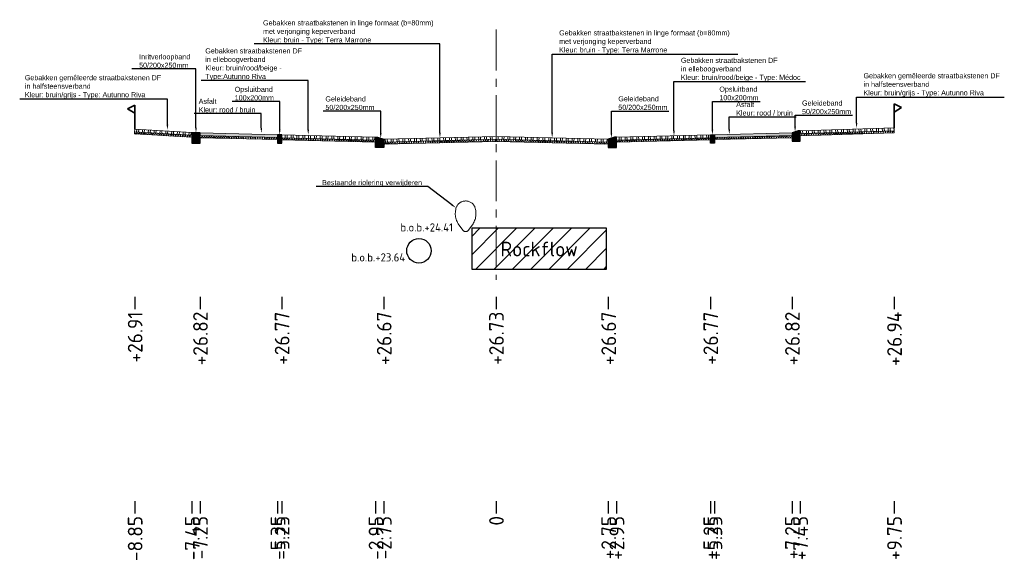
# Model space of a CAD drawing. Header units: metres. Extents: x 198530 to 198748, y 355169 to 355318.
# Tile 25 of 37: x 198684 to 198708, y 355191 to 355205. Entities that reach past the tile are written whole.
import ezdxf
from ezdxf import colors
from ezdxf.entities.mleader import LeaderData, LeaderLine
from ezdxf.math import Vec2, Vec3

# ---------------------------------------------------------------- set-up
doc = ezdxf.new("R2010")
doc.units = ezdxf.units.M
doc.linetypes.add('AM-AS', pattern=[16, 10, -2, 2, -2])
doc.linetypes.add('RI-GWA', pattern=[18.45, 6, -1.8, 1.75, -1.8, 1.75, -1.8, 1.75, -1.8])
doc.layers.get('Defpoints').update_dxf_attribs({"lineweight": 25})
for name, color, linetype, lineweight in [('B-WE-RI-GWA-BESTAANDE RIOLERING', 252, 'RI-GWA', 18), ('C3D-LABELS', 7, 'Continuous', 25), ('N-WE-AM-AS-G', 10, 'AM-AS', 18), ('N-WE-VH-VERHARDING_FUNDERING-G', 7, 'Continuous', 35), ('X-XX-AL-T25', 7, 'Continuous', 25)]:
    doc.layers.add(name, color=color, linetype=linetype, lineweight=lineweight)
for name, color, linetype in [('N-WE-AL-DETAIL-G', 7, 'Continuous'), ('N-WE-RI-DWA-NIEUWE RIOLERING', 7, 'Continuous'), ('N-WE-VH-ROCKFLOW-G', 10, 'Continuous')]:
    doc.layers.add(name, color=color, linetype=linetype)
doc.styles.add('NLCS-ISO', font='NLCS-ISO.ttf')
doc.styles.add('NLCS-ISO-M200-T25', font='NLCS-ISO.ttf', dxfattribs={"height": 0.5})
doc.styles.add('NLCS-ISO-M50-T25', font='NLCS-ISO.ttf', dxfattribs={"height": 0.125})
pattern_1 = [(60, (-3613.88653, -302.51122), (-0.0433012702, 0.025), []), (120, (-3613.88653, -302.51122), (-0.0433012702, -0.025), [])]

# ---------------------------------------------------------------- blocks, each defined once
blk = doc.blocks.new('*U12')
at = {"lineweight": 9}
h = blk.add_hatch(dxfattribs=at)
h.set_pattern_fill('ANSI32', color=252, scale=0.015, angle=47)
h.paths.add_polyline_path([(0, 0), (-2.75, -0.069), (-2.749, -0.139), (0.001, -0.07)])
h = blk.add_hatch(dxfattribs=at)
h.set_pattern_fill('AVH-ASFALT', color=252, scale=0.05, pattern_type=2)
h.set_pattern_definition(pattern_1)
h.paths.add_polyline_path([(0.001, -0.07), (-2.749, -0.139), (-2.749, -0.189), (0.001, -0.12)])
for points in [[(0.001, -0.12), (-2.749, -0.189), (-2.75, -0.069), (0, 0)], [(0.001, -0.07), (-2.749, -0.139)]]:
    blk.add_lwpolyline(points, dxfattribs=at)
at = {"layer": 'Defpoints', "color": 6, "lineweight": 9}
for points in [[(0, 0), (-2.75, -0.069), (-2.749, -0.139), (0.001, -0.07)], [(0.001, -0.07), (-2.749, -0.139), (-2.749, -0.189), (0.001, -0.12)]]:
    blk.add_lwpolyline(points, close=True, dxfattribs=at)
blk = doc.blocks.new('*U14')
at = {"lineweight": 9}
h = blk.add_hatch(dxfattribs=at)
h.set_pattern_fill('ANSI32', color=252, scale=0.015, angle=47)
h.paths.add_polyline_path([(0, 0), (-2.75, -0.069), (-2.749, -0.139), (0.001, -0.07)])
h = blk.add_hatch(dxfattribs=at)
h.set_pattern_fill('AVH-ASFALT', color=252, scale=0.05, pattern_type=2)
h.set_pattern_definition(pattern_1)
h.paths.add_polyline_path([(0.001, -0.07), (-2.749, -0.139), (-2.749, -0.189), (0.001, -0.12)])
for points in [[(0.001, -0.12), (-2.749, -0.189), (-2.75, -0.069), (0, 0)], [(0.001, -0.07), (-2.749, -0.139)]]:
    blk.add_lwpolyline(points, dxfattribs=at)
at = {"layer": 'Defpoints', "color": 6, "lineweight": 9}
for points in [[(0, 0), (-2.75, -0.069), (-2.749, -0.139), (0.001, -0.07)], [(0.001, -0.07), (-2.749, -0.139), (-2.749, -0.189), (0.001, -0.12)]]:
    blk.add_lwpolyline(points, close=True, dxfattribs=at)
blk = doc.blocks.new('Geleideband_5-20x25')
at = {"layer": 'N-WE-AL-DETAIL-G'}
h = blk.add_hatch(color=252, dxfattribs=at)
h.dxf.hatch_style = 1
h.paths.add_polyline_path([(0.2, -0.25), (0, -0.25), (0, 0), (0.05, 0), (0.2, -0.05)])
blk.add_lwpolyline([(0.2, -0.25), (0, -0.25), (0, 0), (0.05, 0), (0.2, -0.05)], close=True)
blk = doc.blocks.new('*U13')
at = {"lineweight": 9}
h = blk.add_hatch(dxfattribs=at)
h.set_pattern_fill('ANSI32', color=252, scale=0.015, angle=47)
h.paths.add_polyline_path([(0, 0), (-2.3, -0.057), (-2.299, -0.127), (0.001, -0.07)])
h = blk.add_hatch(dxfattribs=at)
h.set_pattern_fill('AVH-ASFALT', color=252, scale=0.05, pattern_type=2)
h.set_pattern_definition(pattern_1)
h.paths.add_polyline_path([(0.001, -0.07), (-2.299, -0.127), (-2.299, -0.177), (0.001, -0.12)])
for points in [[(0.001, -0.12), (-2.299, -0.177), (-2.3, -0.057), (0, 0)], [(0.001, -0.07), (-2.299, -0.127)]]:
    blk.add_lwpolyline(points, dxfattribs=at)
at = {"layer": 'Defpoints', "color": 6, "lineweight": 9}
for points in [[(0, 0), (-2.3, -0.057), (-2.299, -0.127), (0.001, -0.07)], [(0.001, -0.07), (-2.299, -0.127), (-2.299, -0.177), (0.001, -0.12)]]:
    blk.add_lwpolyline(points, close=True, dxfattribs=at)
blk = doc.blocks.new('Opsluitband_100x200')
at = {"layer": 'N-WE-AL-DETAIL-G'}
h = blk.add_hatch(color=252, dxfattribs=at)
h.dxf.hatch_style = 1
h.paths.add_polyline_path([(0.1, 0), (0, 0), (0, -0.2), (0.1, -0.2)])
blk.add_lwpolyline([(0, -0.2), (0, 0), (0.1, 0), (0.1, -0.2)], close=True)
blk = doc.blocks.new('*U103')
at = {"lineweight": 9}
h = blk.add_hatch(color=252, dxfattribs=at)
h.dxf.hatch_style = 1
h.paths.add_polyline_path([(0, 0), (-1.9, -0.048), (-1.899, -0.117), (0.001, -0.07)])
h = blk.add_hatch(dxfattribs=at)
h.set_pattern_fill('AVH-ASFALT', color=252, scale=0.05, pattern_type=2)
h.set_pattern_definition(pattern_1)
h.paths.add_polyline_path([(0.001, -0.07), (-1.899, -0.117), (-1.899, -0.167), (0.001, -0.12)])
for points in [[(0.001, -0.12), (-1.899, -0.167), (-1.9, -0.048), (0, 0)], [(0.001, -0.07), (-1.899, -0.117)]]:
    blk.add_lwpolyline(points, dxfattribs=at)
at = {"layer": 'Defpoints', "color": 6, "lineweight": 9}
for points in [[(0, 0), (-1.9, -0.048), (-1.899, -0.117), (0.001, -0.07)], [(0.001, -0.07), (-1.899, -0.117), (-1.899, -0.167), (0.001, -0.12)]]:
    blk.add_lwpolyline(points, close=True, dxfattribs=at)
blk = doc.blocks.new('*U45')
at = {"lineweight": 9}
h = blk.add_hatch(dxfattribs=at)
h.set_pattern_fill('ANSI32', color=252, scale=0.015, angle=47)
h.paths.add_polyline_path([(0, 0), (-2.3, -0.058), (-2.3, -0.127), (0.001, -0.07)])
h = blk.add_hatch(dxfattribs=at)
h.set_pattern_fill('AVH-ASFALT', color=252, scale=0.05, pattern_type=2)
h.set_pattern_definition(pattern_1)
h.paths.add_polyline_path([(0.001, -0.07), (-2.3, -0.127), (-2.3, -0.177), (0.001, -0.12)])
for points in [[(0.001, -0.12), (-2.3, -0.177), (-2.3, -0.058), (0, 0)], [(0.001, -0.07), (-2.3, -0.127)]]:
    blk.add_lwpolyline(points, dxfattribs=at)
at = {"layer": 'Defpoints', "color": 6, "lineweight": 9}
for points in [[(0, 0), (-2.3, -0.058), (-2.3, -0.127), (0.001, -0.07)], [(0.001, -0.07), (-2.3, -0.127), (-2.3, -0.177), (0.001, -0.12)]]:
    blk.add_lwpolyline(points, close=True, dxfattribs=at)
blk = doc.blocks.new('OBJ_Grens')
at = {"layer": 'N-WE-VH-VERHARDING_FUNDERING-G'}
for p, q in [((0, 0), (0, 0.586)), ((0, 0.586), (0.179, 0.496)), ((0.179, 0.496), (0, 0.386))]:
    blk.add_line(p, q, dxfattribs=at)
blk = doc.blocks.new('Inritverloopband_20x25')
at = {"layer": 'N-WE-AL-DETAIL-G'}
h = blk.add_hatch(color=252, dxfattribs=at)
h.dxf.hatch_style = 1
h.paths.add_polyline_path([(0.2, -0.25), (0, -0.25), (0, 0), (0.2, 0)])
blk.add_lwpolyline([(0.2, -0.25), (0, -0.25), (0, 0), (0.2, 0)], close=True)
blk.add_lwpolyline([(0.2, 0), (0.2, 0.01)])
blk = doc.blocks.new('*U46')
at = {"lineweight": 9}
h = blk.add_hatch(dxfattribs=at)
h.set_pattern_fill('ANSI32', color=252, scale=0.015, angle=47)
h.paths.add_polyline_path([(0, 0), (-1.402, -0.035), (-1.401, -0.105), (0.001, -0.07)])
h = blk.add_hatch(dxfattribs=at)
h.set_pattern_fill('AVH-ASFALT', color=252, scale=0.05, pattern_type=2)
h.set_pattern_definition(pattern_1)
h.paths.add_polyline_path([(0.001, -0.07), (-1.401, -0.105), (-1.401, -0.155), (0.001, -0.12)])
for points in [[(0.001, -0.12), (-1.401, -0.155), (-1.402, -0.035), (0, 0)], [(0.001, -0.07), (-1.401, -0.105)]]:
    blk.add_lwpolyline(points, dxfattribs=at)
at = {"layer": 'Defpoints', "color": 6, "lineweight": 9}
for points in [[(0, 0), (-1.402, -0.035), (-1.401, -0.105), (0.001, -0.07)], [(0.001, -0.07), (-1.401, -0.105), (-1.401, -0.155), (0.001, -0.12)]]:
    blk.add_lwpolyline(points, close=True, dxfattribs=at)

msp = doc.modelspace()

# ---------------------------------------------------------------- hatches: boundary and pattern name
at = {"layer": 'N-WE-VH-ROCKFLOW-G'}
h = msp.add_hatch(dxfattribs=at)
h.set_pattern_fill('ANSI31', color=256, scale=0.1)
h.set_pattern_definition([(45, (152.101, -90.56), (-0.22450640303, 0.22450640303), [])])
h.paths.add_polyline_path([(198695.166, 355198.482), (198698.466, 355198.482), (198698.466, 355199.482), (198695.166, 355199.482)])
h.paths.add_polyline_path([(198695.744, 355198.559), (198697.868, 355198.559), (198697.868, 355199.423), (198695.744, 355199.423)], flags=24)

# ---------------------------------------------------------------- linework, layer by layer
at = {"layer": 'B-WE-RI-GWA-BESTAANDE RIOLERING'}
msp.add_lwpolyline([(198694.951, 355199.427), (198694.851, 355199.57, -0.266628), (198694.798, 355200.02, -0.62829), (198695.244, 355200, -0.238625), (198695.181, 355199.57), (198695.081, 355199.427, -0.38881)], format="xyb", close=True, dxfattribs=at)
at = {"layer": 'C3D-LABELS', "color": 7, "linetype": 'Continuous', "lineweight": 25}
for p, q in [((198686.91, 355197.802), (198686.91, 355197.502)), ((198688.51, 355197.802), (198688.51, 355197.502)), ((198690.51, 355197.802), (198690.51, 355197.502)), ((198693.01, 355197.802), (198693.01, 355197.502)), ((198695.76, 355197.802), (198695.76, 355197.502)), ((198698.51, 355197.802), (198698.51, 355197.502)), ((198701.01, 355197.802), (198701.01, 355197.502)), ((198703.01, 355197.802), (198703.01, 355197.502)), ((198705.51, 355197.802), (198705.51, 355197.502)), ((198686.91, 355192.802), (198686.91, 355192.502)), ((198688.31, 355192.802), (198688.31, 355192.502)), ((198688.51, 355192.802), (198688.51, 355192.502)), ((198690.41, 355192.802), (198690.41, 355192.502)), ((198690.51, 355192.802), (198690.51, 355192.502)), ((198692.81, 355192.802), (198692.81, 355192.502)), ((198693.01, 355192.802), (198693.01, 355192.502)), ((198695.76, 355192.802), (198695.76, 355192.502)), ((198698.51, 355192.802), (198698.51, 355192.502)), ((198698.71, 355192.802), (198698.71, 355192.502)), ((198701.01, 355192.802), (198701.01, 355192.502)), ((198701.11, 355192.802), (198701.11, 355192.502)), ((198703.01, 355192.802), (198703.01, 355192.502)), ((198703.21, 355192.802), (198703.21, 355192.502)), ((198705.51, 355192.802), (198705.51, 355192.502))]:
    msp.add_line(p, q, dxfattribs=at)
at = {"layer": 'N-WE-AM-AS-G', "ltscale": 0.1}
msp.add_lwpolyline([(198695.76, 355204.344), (198695.76, 355198.218)], dxfattribs=at)
at = {"layer": 'N-WE-RI-DWA-NIEUWE RIOLERING'}
msp.add_circle((198693.872, 355198.931), 0.3, dxfattribs=at)
at = {"layer": 'N-WE-VH-ROCKFLOW-G'}
msp.add_lwpolyline([(198695.166, 355198.482), (198698.466, 355198.482), (198698.466, 355199.482), (198695.166, 355199.482)], close=True, dxfattribs=at)

# ---------------------------------------------------------------- block references
at = {"layer": 'N-WE-AL-DETAIL-G', "xscale": -1}
for name, p in [('OBJ_Grens', (198686.91, 355201.91)), ('Inritverloopband_20x25', (198688.51, 355201.819)), ('Geleideband_5-20x25', (198703.21, 355201.868)), ('*U103', (198688.51, 355201.819)), ('Opsluitband_100x200', (198690.51, 355201.769)), ('*U14', (198695.76, 355201.73)), ('Geleideband_5-20x25', (198698.71, 355201.711))]:
    msp.add_blockref(name, p, dxfattribs=at)
at = {"layer": 'N-WE-AL-DETAIL-G'}
for name, p in [('OBJ_Grens', (198705.51, 355201.94)), ('Geleideband_5-20x25', (198692.81, 355201.711)), ('*U12', (198695.76, 355201.73))]:
    msp.add_blockref(name, p, dxfattribs=at)
at = {"layer": 'N-WE-AL-DETAIL-G', "xscale": -1}
for name, p, rotation in [('*U46', (198686.91, 355201.91), 358.1293107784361), ('*U13', (198698.71, 355201.711), 2.868139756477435)]:
    msp.add_blockref(name, p, dxfattribs=dict(at, rotation=rotation))
at = {"layer": 'N-WE-AL-DETAIL-G'}
for name, p, rotation in [('*U13', (198692.81, 355201.711), 357.1318602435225), ('*U45', (198705.51, 355201.94), 0.3501282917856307), ('Opsluitband_100x200', (198701.01, 355201.769), 0.0002486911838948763), ('*U103', (198703.01, 355201.819), 0.0002486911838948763)]:
    msp.add_blockref(name, p, dxfattribs=dict(at, rotation=rotation))

# ---------------------------------------------------------------- texts
at = {"layer": 'B-WE-RI-GWA-BESTAANDE RIOLERING', "insert": (198693.419, 355199.603), "char_height": 0.2, "attachment_point": 1, "style": 'NLCS-ISO-M200-T25'}
msp.add_mtext_dynamic_manual_height_columns('b.o.b.+24.41', width=1.70356, gutter_width=2.5, heights=[0.543], dxfattribs=at)
at = {"layer": 'C3D-LABELS', "color": 7, "linetype": 'Continuous', "lineweight": 25, "char_height": 0.36, "attachment_point": 6, "rotation": 90, "style": 'NLCS-ISO'}
for s, insert in [('+26.91', (198686.92, 355197.441)), ('+26.82', (198688.52, 355197.441)), ('+26.77', (198690.52, 355197.441)), ('+26.67', (198693.02, 355197.441)), ('+26.73', (198695.77, 355197.441)), ('+26.67', (198698.52, 355197.441)), ('+26.77', (198701.02, 355197.441)), ('+26.82', (198703.02, 355197.441)), ('+26.94', (198705.52, 355197.441)), ('-8.85', (198686.92, 355192.44)), ('-7.45', (198688.32, 355192.44)), ('-7.25', (198688.52, 355192.44)), ('-5.35', (198690.42, 355192.44)), ('-5.25', (198690.52, 355192.44)), ('-2.95', (198692.82, 355192.44)), ('-2.75', (198693.02, 355192.44)), ('0', (198695.77, 355192.44)), ('+2.75', (198698.52, 355192.44)), ('+2.95', (198698.72, 355192.44)), ('+5.25', (198701.02, 355192.44)), ('+5.35', (198701.12, 355192.44)), ('+7.25', (198703.02, 355192.44)), ('+7.45', (198703.22, 355192.44)), ('+9.75', (198705.52, 355192.44))]:
    msp.add_mtext(s, dxfattribs=dict(at, insert=insert))
at = {"layer": 'N-WE-RI-DWA-NIEUWE RIOLERING', "insert": (198692.214, 355198.869), "char_height": 0.2, "attachment_point": 1, "style": 'NLCS-ISO-M200-T25'}
msp.add_mtext_dynamic_manual_height_columns('b.o.b.+23.64', width=1.70356, gutter_width=2.5, heights=[0.543], dxfattribs=at)
at = {"layer": 'N-WE-VH-ROCKFLOW-G', "insert": (198695.87, 355199.153), "char_height": 0.36, "attachment_point": 1, "style": 'NLCS-ISO'}
msp.add_mtext('Rockflow', dxfattribs=at)

# ---------------------------------------------------------------- leaders
at = {"layer": 'X-XX-AL-T25'}
ml = msp.add_multileader_mtext('Standard', dxfattribs=at)
ml.set_content('{\\fArial|b0|i0|c0|p34;Gebakken straatbakstenen in linge formaat (b=80mm) \\Pmet verjonging keperverband\\PKleur: bruin - Type: Terra Marrone}', color=256, style='NLCS-ISO-M50-T25')
ml.set_leader_properties(color=256, linetype='ByLayer', lineweight=-1)
ml.build(insert=Vec2(0, 0))
ml.multileader.update_dxf_attribs({"text_left_attachment_type": 5, "text_right_attachment_type": 5, "dogleg_length": 0.125, "arrow_head_size": 0.125})
ctx = ml.context
ctx.base_point, ctx.char_height, ctx.arrow_head_size, ctx.landing_gap_size, ctx.plane_origin = Vec3(198690.007, 355203.993), 0.125, 0.125, 0.045, Vec3(198694.904, 355202.043)
ctx.left_attachment, ctx.right_attachment = 5, 5
notes = []
notes.append((ctx, [(1, (1, 1, 0), (198694.385, 355203.993), (-1, 0), 0.125, [(0, [(198694.385, 355201.696)], 0, [])])]))
ctx.mtext.insert, ctx.mtext.flow_direction = Vec3(198690.052, 355204.573), 5
ml = msp.add_multileader_mtext('Standard', dxfattribs=at)
ml.set_content('{\\fArial|b0|i0|c0|p34;Gebakken straatbakstenen in linge formaat (b=80mm) \\Pmet verjonging keperverband\\PKleur: bruin - Type: Terra Marrone}', color=256, style='NLCS-ISO-M50-T25')
ml.set_leader_properties(color=256, linetype='ByLayer', lineweight=-1)
ml.build(insert=Vec2(0, 0))
ml.multileader.update_dxf_attribs({"text_left_attachment_type": 5, "text_right_attachment_type": 5, "dogleg_length": 0.125, "arrow_head_size": 0.125})
ctx = ml.context
ctx.base_point, ctx.char_height, ctx.arrow_head_size, ctx.landing_gap_size, ctx.plane_origin = Vec3(198697.26, 355203.748), 0.125, 0.125, 0.045, Vec3(198697.654, 355202.046)
ctx.left_attachment, ctx.right_attachment = 5, 5
notes.append((ctx, [(0, (1, 1, 0), (198697.135, 355203.748), (1, 0), 0.125, [(0, [(198697.135, 355201.699)], 0, [])])]))
ctx.mtext.insert, ctx.mtext.flow_direction = Vec3(198697.305, 355204.328), 5
ml = msp.add_multileader_mtext('Standard', dxfattribs=at)
ml.set_content('{\\fArial|b0|i0|c0|p34;Inritverloopband \\P50/200x250mm}', color=256, style='NLCS-ISO-M50-T25')
ml.set_leader_properties(color=256, linetype='ByLayer', lineweight=-1)
ml.build(insert=Vec2(0, 0))
ml.multileader.update_dxf_attribs({"text_left_attachment_type": 5, "text_right_attachment_type": 5, "dogleg_length": 0.125, "arrow_head_size": 0.125})
ctx = ml.context
ctx.base_point, ctx.char_height, ctx.arrow_head_size, ctx.landing_gap_size, ctx.plane_origin = Vec3(198686.972, 355203.382), 0.125, 0.125, 0.045, Vec3(198688.929, 355202.166)
ctx.left_attachment, ctx.right_attachment = 5, 5
notes.append((ctx, [(1, (1, 1, 0), (198688.41, 355203.382), (-1, 0), 0.125, [(0, [(198688.41, 355201.819)], 0, [])])]))
ctx.mtext.insert, ctx.mtext.flow_direction = Vec3(198687.017, 355203.743), 5
ml = msp.add_multileader_mtext('Standard', dxfattribs=at)
ml.set_content('{\\fArial|b0|i0|c0|p34;Gebakken straatbakstenen DF \\Pin elleboogverband\\PKleur: bruin/rood/beige - \\PType:Autunno Riva}', color=256, style='NLCS-ISO-M50-T25')
ml.set_leader_properties(color=256, linetype='ByLayer', lineweight=-1)
ml.build(insert=Vec2(0, 0))
ml.multileader.update_dxf_attribs({"text_left_attachment_type": 5, "text_right_attachment_type": 5, "dogleg_length": 0.125, "arrow_head_size": 0.125})
ctx = ml.context
ctx.base_point, ctx.char_height, ctx.arrow_head_size, ctx.landing_gap_size, ctx.plane_origin = Vec3(198688.593, 355203.096), 0.125, 0.125, 0.045, Vec3(198690.639, 355202.118)
ctx.left_attachment, ctx.right_attachment = 5, 5
notes.append((ctx, [(0, (1, 1, 0), (198691.159, 355203.096), (-1, 0), 0.125, [(0, [(198691.159, 355201.771)], 0, [])])]))
ctx.mtext.insert, ctx.mtext.flow_direction = Vec3(198688.638, 355203.887), 5
ml = msp.add_multileader_mtext('Standard', dxfattribs=at)
ml.set_content('{\\fArial|b0|i0|c0|p34;Gebakken straatbakstenen DF \\Pin elleboogverband\\PKleur: bruin/rood/beige - Type: Médoc}', color=256, style='NLCS-ISO-M50-T25')
ml.set_leader_properties(color=256, linetype='ByLayer', lineweight=-1)
ml.build(insert=Vec2(0, 0))
ml.multileader.update_dxf_attribs({"text_left_attachment_type": 5, "text_right_attachment_type": 5, "dogleg_length": 0.125, "arrow_head_size": 0.125})
ctx = ml.context
ctx.base_point, ctx.char_height, ctx.arrow_head_size, ctx.landing_gap_size, ctx.plane_origin = Vec3(198700.243, 355203.072), 0.125, 0.125, 0.045, Vec3(198699.598, 355202.093)
ctx.left_attachment, ctx.right_attachment = 5, 5
notes.append((ctx, [(1, (1, 1, 0), (198700.118, 355203.072), (1, 0), 0.125, [(0, [(198700.118, 355201.745)], 0, [])])]))
ctx.mtext.insert, ctx.mtext.flow_direction = Vec3(198700.288, 355203.655), 5
ml = msp.add_multileader_mtext('Standard', dxfattribs=at)
ml.set_content('{\\fArial|b0|i0|c0|p34;Gebakken gemêleerde straatbakstenen DF \\Pin halfsteensverband\\PKleur: bruin/grijs - Type: Autunno Riva}', color=256, style='NLCS-ISO-M50-T25')
ml.set_leader_properties(color=256, linetype='ByLayer', lineweight=-1)
ml.build(insert=Vec2(0, 0))
ml.multileader.update_dxf_attribs({"text_left_attachment_type": 5, "text_right_attachment_type": 5, "dogleg_length": 0.125, "arrow_head_size": 0.125})
ctx = ml.context
ctx.base_point, ctx.char_height, ctx.arrow_head_size, ctx.landing_gap_size, ctx.plane_origin = Vec3(198704.716, 355202.693), 0.125, 0.125, 0.045, Vec3(198703.034, 355202.226)
ctx.left_attachment, ctx.right_attachment = 5, 5
notes.append((ctx, [(0, (1, 1, 0), (198704.591, 355202.693), (1, 0), 0.125, [(0, [(198704.591, 355201.937)], 0, [])])]))
ctx.mtext.insert, ctx.mtext.flow_direction = Vec3(198704.761, 355203.278), 5
ml = msp.add_multileader_mtext('Standard', dxfattribs=at)
ml.set_content('{\\fArial|b0|i0|c0|p34;Gebakken gemêleerde straatbakstenen DF \\Pin halfsteensverband\\PKleur: bruin/grijs - Type: Autunno Riva}', color=256, style='NLCS-ISO-M50-T25')
ml.set_leader_properties(color=256, linetype='ByLayer', lineweight=-1)
ml.build(insert=Vec2(0, 0))
ml.multileader.update_dxf_attribs({"text_left_attachment_type": 5, "text_right_attachment_type": 5, "dogleg_length": 0.125, "arrow_head_size": 0.125})
ctx = ml.context
ctx.base_point, ctx.char_height, ctx.arrow_head_size, ctx.landing_gap_size, ctx.plane_origin = Vec3(198684.173, 355202.646), 0.125, 0.125, 0.045, Vec3(198686.153, 355202.18)
ctx.left_attachment, ctx.right_attachment = 5, 5
notes.append((ctx, [(1, (1, 1, 0), (198687.71, 355202.646), (-1, 0), 0.125, [(0, [(198687.71, 355201.89)], 0, [])])]))
ctx.mtext.insert, ctx.mtext.flow_direction = Vec3(198684.218, 355203.231), 5
ml = msp.add_multileader_mtext('Standard', dxfattribs=at)
ml.set_content('{\\fArial|b0|i0|c0|p34;Opsluitband\\P100x200mm}', color=256, style='NLCS-ISO-M50-T25')
ml.set_leader_properties(color=256, linetype='ByLayer', lineweight=-1)
ml.build(insert=Vec2(0, 0))
ml.multileader.update_dxf_attribs({"text_left_attachment_type": 5, "text_right_attachment_type": 5, "dogleg_length": 0.125, "arrow_head_size": 0.125})
ctx = ml.context
ctx.base_point, ctx.char_height, ctx.arrow_head_size, ctx.landing_gap_size, ctx.plane_origin = Vec3(198689.314, 355202.585), 0.125, 0.125, 0.045, Vec3(198690.979, 355202.116)
ctx.left_attachment, ctx.right_attachment = 5, 5
notes.append((ctx, [(1, (1, 1, 0), (198690.46, 355202.585), (-1, 0), 0.125, [(0, [(198690.46, 355201.769)], 0, [])])]))
ctx.mtext.insert, ctx.mtext.flow_direction = Vec3(198689.359, 355202.946), 5
ml = msp.add_multileader_mtext('Standard', dxfattribs=at)
ml.set_content('{\\fArial|b0|i0|c0|p34;Opsluitband\\P100x200mm}', color=256, style='NLCS-ISO-M50-T25')
ml.set_leader_properties(color=256, linetype='ByLayer', lineweight=-1)
ml.build(insert=Vec2(0, 0))
ml.multileader.update_dxf_attribs({"text_left_attachment_type": 5, "text_right_attachment_type": 5, "dogleg_length": 0.125, "arrow_head_size": 0.125})
ctx = ml.context
ctx.base_point, ctx.char_height, ctx.arrow_head_size, ctx.landing_gap_size, ctx.plane_origin = Vec3(198701.185, 355202.589), 0.125, 0.125, 0.045, Vec3(198701.579, 355202.116)
ctx.left_attachment, ctx.right_attachment = 5, 5
notes.append((ctx, [(0, (1, 1, 0), (198701.06, 355202.589), (1, 0), 0.125, [(0, [(198701.06, 355201.769)], 0, [])])]))
ctx.mtext.insert, ctx.mtext.flow_direction = Vec3(198701.23, 355202.95), 5
ml = msp.add_multileader_mtext('Standard', dxfattribs=at)
ml.set_content('{\\fArial|b0|i0|c0|p34;Asfalt\\PKleur: rood / bruin}', color=256, style='NLCS-ISO-M50-T25')
ml.set_leader_properties(color=256, linetype='ByLayer', lineweight=-1)
ml.build(insert=Vec2(0, 0))
ml.multileader.update_dxf_attribs({"text_left_attachment_type": 5, "text_right_attachment_type": 5, "dogleg_length": 0.125, "arrow_head_size": 0.125})
ctx = ml.context
ctx.base_point, ctx.char_height, ctx.arrow_head_size, ctx.landing_gap_size, ctx.plane_origin = Vec3(198688.431, 355202.29), 0.125, 0.125, 0.045, Vec3(198690.529, 355202.178)
ctx.left_attachment, ctx.right_attachment = 5, 5
notes.append((ctx, [(1, (1, 1, 0), (198690.01, 355202.29), (-1, 0), 0.125, [(0, [(198690.01, 355201.813)], 0, [])])]))
ctx.mtext.insert, ctx.mtext.flow_direction = Vec3(198688.476, 355202.653), 5
ml = msp.add_multileader_mtext('Standard', dxfattribs=at)
ml.set_content('{\\fArial|b0|i0|c0|p34;Geleideband\\P50/200x250mm}', color=256, style='NLCS-ISO-M50-T25')
ml.set_leader_properties(color=256, linetype='ByLayer', lineweight=-1)
ml.build(insert=Vec2(0, 0))
ml.multileader.update_dxf_attribs({"text_left_attachment_type": 5, "text_right_attachment_type": 5, "dogleg_length": 0.125, "arrow_head_size": 0.125})
ctx = ml.context
ctx.base_point, ctx.char_height, ctx.arrow_head_size, ctx.landing_gap_size, ctx.plane_origin = Vec3(198691.535, 355202.348), 0.125, 0.125, 0.045, Vec3(198693.454, 355202.034)
ctx.left_attachment, ctx.right_attachment = 5, 5
notes.append((ctx, [(1, (1, 1, 0), (198692.935, 355202.348), (-1, 0), 0.125, [(0, [(198692.935, 355201.686)], 0, [])])]))
ctx.mtext.insert, ctx.mtext.flow_direction = Vec3(198691.58, 355202.711), 5
ml = msp.add_multileader_mtext('Standard', dxfattribs=at)
ml.set_content('{\\fArial|b0|i0|c0|p34;Geleideband\\P50/200x250mm}', color=256, style='NLCS-ISO-M50-T25')
ml.set_leader_properties(color=256, linetype='ByLayer', lineweight=-1)
ml.build(insert=Vec2(0, 0))
ml.multileader.update_dxf_attribs({"text_left_attachment_type": 5, "text_right_attachment_type": 5, "dogleg_length": 0.125, "arrow_head_size": 0.125})
ctx = ml.context
ctx.base_point, ctx.char_height, ctx.arrow_head_size, ctx.landing_gap_size, ctx.plane_origin = Vec3(198698.71, 355202.351), 0.125, 0.125, 0.045, Vec3(198699.104, 355202.037)
ctx.left_attachment, ctx.right_attachment = 5, 5
notes.append((ctx, [(0, (1, 1, 0), (198698.585, 355202.351), (1, 0), 0.125, [(0, [(198698.585, 355201.689)], 0, [])])]))
ctx.mtext.insert, ctx.mtext.flow_direction = Vec3(198698.755, 355202.714), 5
ml = msp.add_multileader_mtext('Standard', dxfattribs=at)
ml.set_content('{\\fArial|b0|i0|c0|p34;Asfalt\\PKleur: rood / bruin}', color=256, style='NLCS-ISO-M50-T25')
ml.set_leader_properties(color=256, linetype='ByLayer', lineweight=-1)
ml.build(insert=Vec2(0, 0))
ml.multileader.update_dxf_attribs({"text_left_attachment_type": 5, "text_right_attachment_type": 5, "dogleg_length": 0.125, "arrow_head_size": 0.125})
ctx = ml.context
ctx.base_point, ctx.char_height, ctx.arrow_head_size, ctx.landing_gap_size, ctx.plane_origin = Vec3(198701.598, 355202.213), 0.125, 0.125, 0.045, Vec3(198701.993, 355202.153)
ctx.left_attachment, ctx.right_attachment = 5, 5
notes.append((ctx, [(0, (1, 1, 0), (198701.473, 355202.213), (1, 0), 0.125, [(0, [(198701.473, 355201.781)], 0, [])])]))
ctx.mtext.insert, ctx.mtext.flow_direction = Vec3(198701.643, 355202.576), 5
ml = msp.add_multileader_mtext('Standard', dxfattribs=at)
ml.set_content('{\\fArial|b0|i0|c0|p34;Geleideband\\P50/200x250mm}', color=256, style='NLCS-ISO-M50-T25')
ml.set_leader_properties(color=256, linetype='ByLayer', lineweight=-1)
ml.build(insert=Vec2(0, 0))
ml.multileader.update_dxf_attribs({"text_left_attachment_type": 5, "text_right_attachment_type": 5, "dogleg_length": 0.125, "arrow_head_size": 0.125})
ctx = ml.context
ctx.base_point, ctx.char_height, ctx.arrow_head_size, ctx.landing_gap_size, ctx.plane_origin = Vec3(198703.21, 355202.248), 0.125, 0.125, 0.045, Vec3(198703.604, 355202.191)
ctx.left_attachment, ctx.right_attachment = 5, 5
notes.append((ctx, [(0, (1, 1, 0), (198703.085, 355202.248), (1, 0), 0.125, [(0, [(198703.085, 355201.843)], 0, [])])]))
ctx.mtext.insert, ctx.mtext.flow_direction = Vec3(198703.255, 355202.61), 5
ml = msp.add_multileader_mtext('Standard', dxfattribs=at)
ml.set_content('{\\fArial|b0|i0|c0|p34;Bestaande riolering verwijderen}', color=256, style='NLCS-ISO-M50-T25')
ml.set_leader_properties(color=256, linetype='ByLayer', lineweight=-1)
ml.build(insert=Vec2(0, 0))
ml.multileader.update_dxf_attribs({"text_left_attachment_type": 5, "text_right_attachment_type": 5, "dogleg_length": 0.125, "arrow_head_size": 0.125})
ctx = ml.context
ctx.base_point, ctx.char_height, ctx.arrow_head_size, ctx.landing_gap_size, ctx.plane_origin = Vec3(198691.455, 355200.501), 0.125, 0.125, 0.045, Vec3(198696.109, 355200.187)
ctx.left_attachment, ctx.right_attachment = 5, 5
notes.append((ctx, [(1, (1, 1, 0), (198694.092, 355200.501), (-1, 0), 0.125, [(0, [(198694.773, 355199.984)], 0, [])])]))
ctx.mtext.insert, ctx.mtext.flow_direction = Vec3(198691.5, 355200.663), 5
for ctx, leaders in notes:
    for number, flags, end, landing, length, lines in leaders:
        leader = LeaderData()
        leader.index, (leader.has_last_leader_line, leader.has_dogleg_vector, leader.attachment_direction) = number, flags
        leader.last_leader_point, leader.dogleg_vector, leader.dogleg_length = Vec3(end), Vec3(landing), length
        for number, points, colour, breaks in lines:
            line = LeaderLine()
            line.index, line.vertices, line.color, line.breaks = number, Vec3.list(points), colors.encode_raw_color(colour), breaks
            leader.lines.append(line)
        ctx.leaders.append(leader)

doc.saveas('drawing.dxf')
